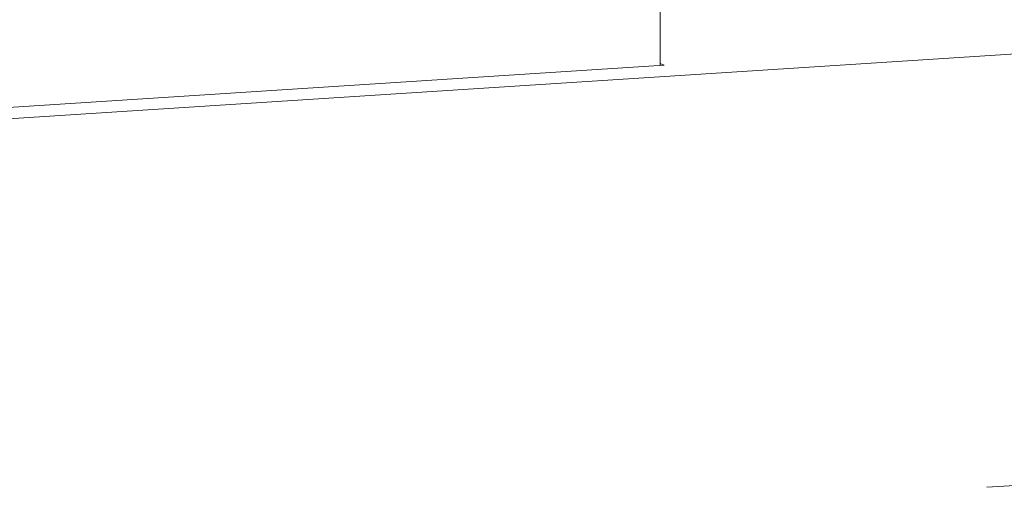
# Model space of a CAD drawing. Header units: millimetres. Extents: x -784 to 360321, y -10607 to 16514.
# Tile 82 of 95: x 322889 to 331890, y -10607 to -6336. Entities that reach past the tile are written whole.
import ezdxf

# ---------------------------------------------------------------- set-up
doc = ezdxf.new("R2010")
doc.units = ezdxf.units.MM
doc.layers.add('A-WALL', color=7, linetype='Continuous', lineweight=18, true_color=0x7f7f7f)
doc.layers.add('C-TOPO', color=7, linetype='Continuous', lineweight=5)

msp = doc.modelspace()

# ---------------------------------------------------------------- linework, layer by layer
at = {"layer": 'A-WALL', "color": 7, "lineweight": 5}
msp.add_line((328744.2, -6752.7), (328744.2, -1638.1), dxfattribs=at)
at = {"layer": 'C-TOPO'}
for p, q in [((360321.3, -4821.6), (308628.8, -8151.7)), ((317100.1, -7502.9), (328779.6, -6750.4)), ((328779.6, -6750.4), (328744.2, -6734.9)), ((360321.3, -8764.9), (331731.1, -10606.7))]:
    msp.add_line(p, q, dxfattribs=at)

doc.saveas('drawing.dxf')
